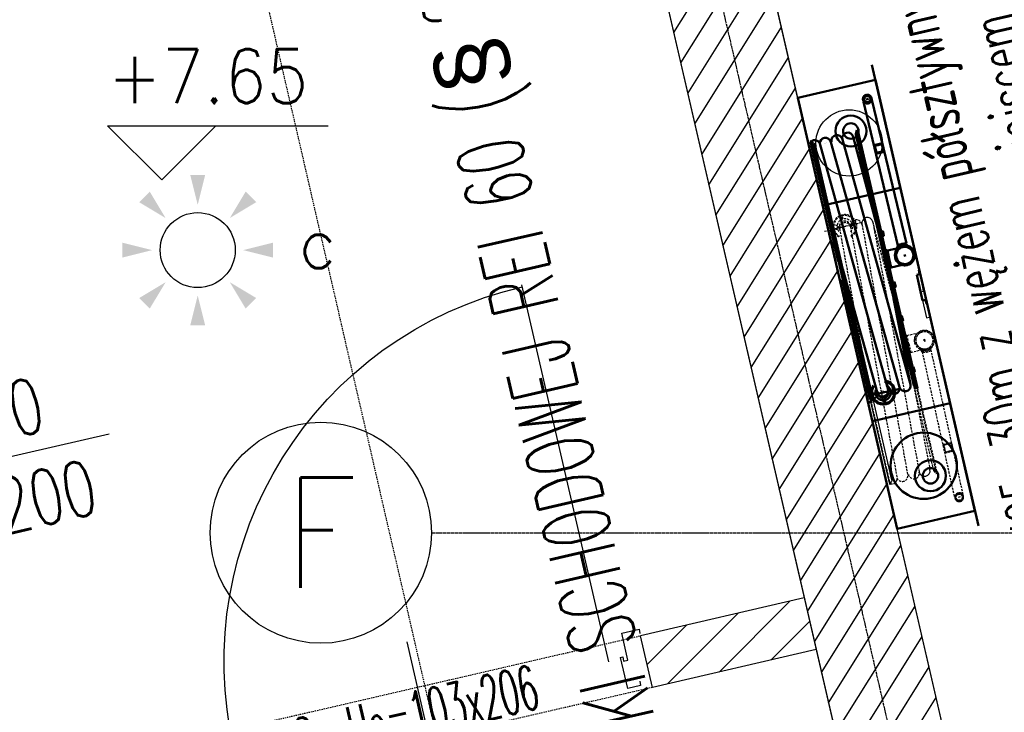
# Model space of a CAD drawing. Header units: millimetres. Extents: x 69081 to 158617, y -37521 to -9534.
# Tile 99 of 256: x 111709 to 111931, y -20404 to -20248. Entities that reach past the tile are written whole.
import ezdxf
from ezdxf.enums import TextEntityAlignment as Align

# ---------------------------------------------------------------- set-up
doc = ezdxf.new("R2010")
doc.units = ezdxf.units.MM
for name, pattern in [('DASHED', [0.75, 0.5, -0.25]), ('DO', [0.8, 0.6, -0.1, 0, -0.1]), ('DP', [0.5, 0.3, -0.2])]:
    doc.linetypes.add(name, pattern=pattern)
for name, color, linetype in [('0_oświetlenie', 7, 'Continuous'), ('A-----SZ', 8, 'Continuous'), ('A-OSI', 8, 'DO'), ('A-SCI', 7, 'Continuous'), ('AM DRZIW WEWN', 1, 'Continuous'), ('BA_drz', 7, 'Continuous'), ('BA_kot', 7, 'Continuous'), ('BA_okp', 2, 'Continuous'), ('BI_sym', 7, 'Continuous'), ('E_Oświetlenie - czujki ruchu', 3, 'Continuous'), ('E_Oświetlenie - Numer obwodu', 1, 'Continuous'), ('E_Oświetlenie - Opis', 4, 'Continuous'), ('F-BIL-OP', 3, 'Continuous'), ('HYDRANTY', 240, 'Continuous'), ('JS_DŹWIG', 8, 'Continuous'), ('JS_p.poż.', 240, 'Continuous'), ('JS_PODCIĄGI', 1, 'DP'), ('porta', 8, 'Continuous'), ('R-----OP', 1, 'Continuous'), ('R-----WY', 1, 'Continuous')]:
    doc.layers.add(name, color=color, linetype=linetype)
doc.layers.add('SB_OTWORY DRZWI', color=1, linetype='Continuous', lineweight=9)
doc.layers.get('R-----WY').off()
doc.styles.add('ROMANS', font='romans.shx', dxfattribs={"height": 1})
doc.styles.add('SIMPLEX', font='simplex', dxfattribs={"width": 0.85})

# ---------------------------------------------------------------- blocks, each defined once
blk = doc.blocks.new('EKOT1')
blk.add_lwpolyline([(-35, 35), (35, 35), (0, 0)], close=True)
at = {"style": 'ROMANS', "width": 0.9}
blk.add_attdef('POZIOM', (-35, 49.57), '', height=35, dxfattribs=at)
blk = doc.blocks.new('enr')
blk.add_circle((0, 0), 0.5)
at = {"style": 'ROMANS', "width": 0.85}
blk.add_attdef('NR', text='', height=0.5, dxfattribs=at).set_placement((0, 0), align=Align.MIDDLE_CENTER)
blk = doc.blocks.new('osie')
at = {"layer": 'A-OSI'}
for p, q in [((17389.65, -41379.07), (17986.94, -43966.21)), ((17717.4, -43202.43), (20818.3, -43202.43))]:
    blk.add_line(p, q, dxfattribs=at)
at = {"layer": 'BI_sym', "xscale": 50, "yscale": 50, "zscale": 50}
blk.add_blockref('enr', (17692.4, -43202.43), dxfattribs=at).add_auto_attribs({'NR': 'F'})
blk = doc.blocks.new('hp wnękowy z gaśnicą fit')
at = {"layer": 'HYDRANTY', "lineweight": 50}
for points in [[(61.6, -14.14, -0.053709), (61.86, -14.54), (62.36, -14.54)], [(61.61, -14.15, -0.053709), (61.87, -14.56), (62.37, -14.56)], [(61.61, -16.96, 0.053709), (61.87, -16.56), (62.37, -16.56)], [(61.62, -16.95, 0.053709), (61.88, -16.54), (62.37, -16.54)]]:
    blk.add_hatch(color=256, dxfattribs=at).paths.add_polyline_path(points)
for p, q in [((0, 0), (100, 0)), ((0, -18), (0, 0)), ((25, -18), (25, 0)), ((29.32, -0.93), (29.32, 0)), ((32.18, -0.93), (32.18, 0)), ((100, -18), (100, 0)), ((29.32, -0.93), (30.75, -0.93)), ((29.85, -0.73), (29.95, -0.56)), ((30.44, -1.07), (29.85, -0.73)), ((29.85, -0.73), (34.71, -0.73)), ((29.85, -0.73), (59.85, -0.73)), ((29.86, -0.93), (29.86, -1.28)), ((34.71, -0.56), (29.95, -0.56)), ((53.39, -0.56), (29.95, -0.56)), ((59.85, -1.21), (30.51, -1.21)), ((32.18, -0.93), (30.75, -0.93)), ((30.75, -7.65), (30.75, -1.33)), ((30.77, -2.08), (30.78, -1.33)), ((30.9, -2.54), (60, -1.21)), ((30.97, -2.08), (30.98, -1.33)), ((34.71, -1.21), (31.11, -1.21)), ((31.65, -0.93), (31.65, -1.28)), ((53.39, -0.19), (53.39, -0.62)), ((53.94, -0.16), (53.45, -0.16)), ((53.67, -0.66), (53.5, -0.66)), ((53.67, -0.21), (53.67, -0.61)), ((53.94, -0.66), (53.67, -0.66)), ((53.94, -0.16), (54.43, -0.16)), ((53.94, -0.66), (54.21, -0.66)), ((54.21, -0.21), (54.21, -0.61)), ((54.21, -0.66), (54.37, -0.66)), ((54.49, -0.19), (54.49, -0.62)), ((57.75, -0.56), (54.49, -0.56)), ((89.85, -0.73), (59.85, -0.73)), ((59.85, -1.21), (89.2, -1.21)), ((61.96, -0.56), (65.22, -0.56)), ((65.22, -0.19), (65.22, -0.62)), ((65.77, -0.16), (65.28, -0.16)), ((65.5, -0.66), (65.33, -0.66)), ((65.5, -0.21), (65.5, -0.61)), ((65.77, -0.66), (65.5, -0.66)), ((65.77, -0.16), (66.26, -0.16)), ((65.77, -0.66), (66.04, -0.66)), ((66.04, -0.21), (66.04, -0.61)), ((66.04, -0.66), (66.2, -0.66)), ((66.32, -0.19), (66.32, -0.62)), ((66.32, -0.56), (89.75, -0.56)), ((84.99, -0.56), (89.75, -0.56)), ((89.85, -0.73), (84.99, -0.73)), ((84.99, -1.21), (88.59, -1.21)), ((89.27, -1.07), (89.85, -0.73)), ((89.85, -0.73), (89.75, -0.56)), ((29, -3.81), (28.25, -3.8)), ((29.01, -3.61), (28.26, -3.6)), ((30.75, -4.08), (30.75, -3.58)), ((31.1, -5.02), (88.8, -2.54)), ((30.53, -5.58), (30.53, -6.33)), ((30.73, -5.58), (30.73, -6.33)), ((31.1, -7.71), (88.6, -5.02)), ((31.1, -10.21), (88.6, -7.71)), ((30.61, -10.95), (29.85, -11.38)), ((59.85, -10.91), (30.76, -10.91)), ((50.96, -10.91), (31.1, -10.21)), ((59.85, -10.91), (88.95, -10.91)), ((68.75, -10.91), (88.6, -10.21)), ((89.1, -10.95), (89.85, -11.38)), ((29.85, -11.38), (29.95, -11.56)), ((59.85, -11.38), (29.85, -11.38)), ((53.39, -11.56), (29.95, -11.56)), ((53.39, -11.92), (53.39, -11.49)), ((53.94, -11.96), (53.45, -11.96)), ((53.67, -11.46), (53.5, -11.46)), ((53.94, -11.46), (53.67, -11.46)), ((53.67, -11.91), (53.67, -11.51)), ((53.94, -11.46), (54.21, -11.46)), ((53.94, -11.96), (54.43, -11.96)), ((54.21, -11.46), (54.37, -11.46)), ((54.21, -11.91), (54.21, -11.51)), ((54.49, -11.92), (54.49, -11.49)), ((59.85, -11.56), (54.49, -11.56)), ((57.85, -11.56), (59.85, -11.56)), ((57.9, -11.56), (59.85, -11.56)), ((57.9, -11.96), (57.9, -15.56)), ((59.85, -11.96), (57.9, -11.96)), ((57.9, -13.12), (57.9, -13.12)), ((59.82, -11.16), (59.85, -11.16)), ((59.89, -11.16), (59.85, -11.16)), ((59.85, -11.38), (89.85, -11.38)), ((61.81, -11.56), (59.85, -11.56)), ((61.86, -11.56), (59.85, -11.56)), ((59.85, -11.56), (65.22, -11.56)), ((59.85, -11.96), (61.81, -11.96)), ((61.81, -11.96), (61.8, -15.56)), ((61.81, -13.12), (61.81, -13.12)), ((65.22, -11.92), (65.22, -11.49)), ((65.77, -11.96), (65.28, -11.96)), ((65.5, -11.46), (65.33, -11.46)), ((65.77, -11.46), (65.5, -11.46)), ((65.5, -11.91), (65.5, -11.51)), ((65.77, -11.46), (66.04, -11.46)), ((65.77, -11.96), (66.26, -11.96)), ((66.04, -11.46), (66.2, -11.46)), ((66.04, -11.91), (66.04, -11.51)), ((66.32, -11.92), (66.32, -11.49)), ((66.32, -11.56), (89.75, -11.56)), ((89.85, -11.38), (89.75, -11.56)), ((59.6, -15.56), (60.1, -15.56)), ((59.6, -15.56), (60.1, -15.56)), ((59.6, -15.56), (60.1, -15.56)), ((59.6, -15.56), (60.1, -15.56)), ((59.6, -15.56), (60.1, -15.56)), ((60.1, -15.56), (59.6, -15.56)), ((60.1, -15.56), (59.6, -15.56)), ((60.1, -15.56), (59.6, -15.56)), ((59.85, -15.81), (59.85, -15.31)), ((59.85, -15.81), (59.85, -15.31)), ((59.85, -15.81), (59.85, -15.31)), ((62.36, -14.54), (61.6, -14.14)), ((62.37, -14.56), (61.61, -14.15)), ((61.86, -14.54), (62.36, -14.54)), ((61.87, -14.56), (62.37, -14.56)), ((95.76, -14.24), (62.36, -14.54)), ((83.69, -14.62), (83.96, -14.35)), ((83.69, -14.35), (83.71, -16.35)), ((83.7, -14.9), (83.89, -14.7)), ((83.7, -15.19), (83.9, -14.98)), ((83.7, -15.47), (83.82, -15.35)), ((83.7, -15.75), (83.9, -15.55)), ((83.82, -15.35), (83.9, -15.27)), ((85.49, -14.53), (83.89, -14.55)), ((83.89, -14.55), (83.91, -16.15)), ((84.05, -14.55), (84.24, -14.34)), ((84.33, -14.54), (84.53, -14.34)), ((84.61, -14.54), (84.81, -14.34)), ((84.9, -14.54), (85.09, -14.34)), ((85.18, -14.54), (85.38, -14.33)), ((85.46, -14.53), (85.66, -14.33)), ((85.49, -14.53), (85.51, -16.13)), ((85.49, -14.78), (85.69, -14.58)), ((85.5, -15.07), (85.7, -14.87)), ((85.5, -15.35), (85.52, -15.33)), ((85.5, -15.63), (85.7, -15.43)), ((85.52, -15.33), (85.7, -15.15)), ((85.69, -14.33), (85.71, -16.33)), ((95.19, -15.25), (95.39, -15.25)), ((95.19, -15.27), (95.39, -15.27)), ((95.76, -14.24), (95.76, -14.35)), ((96.19, -15.49), (96.19, -14.99)), ((96.19, -15.49), (96.19, -14.99)), ((96.99, -15.24), (97.19, -15.23)), ((97.19, -15.23), (96.99, -15.24)), ((97.19, -15.23), (96.99, -15.23)), ((96.99, -15.23), (97.19, -15.23)), ((48.99, -17.19), (55, -17.19)), ((48.99, -17.19), (48.99, -17.87)), ((55, -17.19), (55, -17.87)), ((61.83, -16.62), (62.1, -16.56)), ((95.78, -16.24), (62.37, -16.54)), ((83.71, -16.03), (83.9, -15.83)), ((83.71, -16.32), (83.91, -16.12)), ((85.51, -16.13), (83.91, -16.15)), ((83.96, -16.35), (84.16, -16.15)), ((84.24, -16.34), (84.44, -16.14)), ((84.53, -16.34), (84.72, -16.14)), ((84.81, -16.34), (85.01, -16.14)), ((85.09, -16.34), (85.29, -16.14)), ((85.37, -16.33), (85.71, -16)), ((85.5, -15.92), (85.7, -15.71)), ((85.66, -16.33), (85.71, -16.28)), ((95.78, -16.15), (95.78, -16.24)), ((-3.5, -18), (103.5, -18)), ((48.99, -17.87), (48.1, -17.87)), ((48.1, -17.87), (48.1, -18)), ((55, -17.87), (55.89, -17.87)), ((55.89, -17.87), (55.89, -18))]:
    blk.add_line(p, q, dxfattribs=at)
for centre, radius in [((12.54, -9.02), 7.5), ((90, -10), 3.5), ((90, -10), 3.5), ((90, -10), 1.75), ((59.85, -15.56), 2.25), ((96.19, -15.24), 0.8), ((96.19, -15.24), 0.7)]:
    blk.add_circle(centre, radius, dxfattribs=at)
for centre, radius, start, end in [((30.75, -3.83), 2.7, 41.3769, 340.9252), ((30.75, -3.83), 2.5, 41.3769, 340.9252), ((30.75, -3.83), 1.75, 56.4083, 325.75), ((31.1, -1.31), 1.25, 155.8445, 260.7947), ((53.52, -0.41), 0.248, 52.1468, 121.0849), ((53.53, -0.45), 0.296, 109.9916, 118.2955), ((53.52, -0.41), 0.248, 238.9151, 307.8532), ((53.41, -0.13), 0.05, 289.9916, 0), ((53.94, -0.92), 0.76, 90.5076, 111.3081), ((53.94, 0.1), 0.76, 248.6919, 269.4924), ((53.93, -0.92), 0.76, 68.6919, 89.4924), ((53.93, 0.1), 0.76, 270.5076, 291.3081), ((54.36, -0.41), 0.248, 58.9151, 127.8532), ((54.36, -0.41), 0.248, 232.1468, 301.0849), ((54.47, -0.13), 0.05, 180, 250.0084), ((54.35, -0.45), 0.296, 61.7045, 70.0084), ((65.35, -0.41), 0.248, 52.1468, 121.0849), ((65.36, -0.45), 0.296, 109.9916, 118.2955), ((65.35, -0.41), 0.248, 238.9151, 307.8532), ((65.24, -0.13), 0.05, 289.9916, 0), ((65.77, -0.92), 0.76, 90.5076, 111.3081), ((65.77, 0.1), 0.76, 248.6919, 269.4924), ((65.76, -0.92), 0.76, 68.6919, 89.4924), ((65.76, 0.1), 0.76, 270.5076, 291.3081), ((66.19, -0.41), 0.248, 58.9151, 127.8532), ((66.19, -0.41), 0.248, 232.1468, 301.0849), ((66.3, -0.13), 0.05, 180, 250.0084), ((66.18, -0.45), 0.296, 61.7045, 70.0084), ((88.6, -1.31), 1.25, 279.2053, 27.3722), ((30.75, -3.83), 1.25, 69.6262, 270.3959), ((31.1, -3.77), 1.25, 99.2053, 270), ((31.1, -5.08), 1.25, 90, 90.7089), ((31.1, -2.58), 1.25, 269.2911, 270), ((88.6, -3.77), 1.25, 270, 80.7947), ((88.6, -5.08), 1.25, 89.2911, 90), ((88.6, -2.58), 1.25, 270, 270.7089), ((31.1, -6.46), 1.25, 90, 270), ((88.6, -6.46), 1.25, 270, 90), ((31.1, -8.96), 1.25, 90, 270), ((88.6, -8.96), 1.25, 270, 90), ((30.76, -11.21), 0.3, 90, 120), ((88.95, -11.21), 0.3, 60, 90), ((53.52, -11.7), 0.248, 52.1468, 121.0849), ((53.52, -11.71), 0.248, 238.9151, 307.8532), ((53.53, -11.66), 0.296, 241.7045, 250.0084), ((53.41, -11.99), 0.05, 0, 70.0084), ((53.94, -12.22), 0.76, 90.5076, 111.3081), ((53.94, -11.2), 0.76, 248.6919, 269.4924), ((53.93, -12.22), 0.76, 68.6919, 89.4924), ((53.93, -11.2), 0.76, 270.5076, 291.3081), ((54.36, -11.7), 0.248, 58.9151, 127.8532), ((54.36, -11.71), 0.248, 232.1468, 301.0849), ((54.47, -11.99), 0.05, 109.9916, 180), ((54.35, -11.66), 0.296, 289.9916, 298.2955), ((59.85, -15.56), 2.25, 90, 270), ((57.9, -11.72), 0.16, 90, 247.3402), ((57.8, -11.96), 0.1, 0, 67.3402), ((59.85, -15.56), 2.25, 270, 90), ((61.81, -11.72), 0.16, 292.6598, 90), ((61.91, -11.96), 0.1, 112.6598, 180), ((65.35, -11.7), 0.248, 52.1468, 121.0849), ((65.35, -11.71), 0.248, 238.9151, 307.8532), ((65.36, -11.66), 0.296, 241.7045, 250.0084), ((65.24, -11.99), 0.05, 0, 70.0084), ((65.77, -12.22), 0.76, 90.5076, 111.3081), ((65.77, -11.2), 0.76, 248.6919, 269.4924), ((65.76, -12.22), 0.76, 68.6919, 89.4924), ((65.76, -11.2), 0.76, 270.5076, 291.3081), ((66.19, -11.7), 0.248, 58.9151, 127.8532), ((66.19, -11.71), 0.248, 232.1468, 301.0849), ((66.3, -11.99), 0.05, 109.9916, 180), ((66.18, -11.66), 0.296, 289.9916, 298.2955), ((59.85, -15.56), 2.25, 150.1519, 270), ((59.85, -15.56), 1.95, 0.5401, 0.5), ((59.85, -15.56), 1.95, 90, 179.9599), ((59.85, -15.56), 1.95, 180, 270), ((59.85, -15.56), 1.95, 180.0401, 270), ((59.85, -15.56), 1.95, 0.0401, 90), ((59.85, -15.56), 2.25, 270, 29.8481), ((59.85, -15.56), 1.95, 270, 0), ((59.85, -15.56), 1.95, 270, 359.9599), ((62.27, -15.02), 0.227, 12.573, 192.573), ((62.28, -15.04), 0.227, 12.073, 192.073), ((62.33, -15.5), 0.227, 1.323, 181.323), ((62.33, -15.53), 0.227, 0.823, 180.823), ((59.85, -15.56), 2.7, 338.7973, 22.2027), ((59.85, -15.56), 2.7, 338.2973, 21.7027), ((96.19, -15.24), 0.988, 0.5, 181.2004), ((96.19, -15.25), 0.988, 178.1464, 358.8468), ((95.31, -15.11), 0.0939, 351.3186, 171.3186), ((95.31, -15.41), 0.0939, 190.3818, 10.3818), ((95.34, -14.96), 0.0939, 341.8449, 161.8449), ((95.35, -15.56), 0.0939, 199.8555, 19.8555), ((95.4, -14.83), 0.0939, 332.3712, 152.3712), ((95.48, -14.7), 0.0939, 322.8975, 142.8975), ((95.58, -14.59), 0.0939, 313.4238, 133.4238), ((95.69, -14.5), 0.0939, 303.9502, 123.9502), ((95.82, -14.43), 0.0939, 294.4765, 114.4765), ((95.96, -14.38), 0.0939, 285.0028, 105.0028), ((96.11, -14.35), 0.0939, 275.5291, 95.5291), ((96.25, -14.35), 0.0939, 266.0554, 86.0554), ((96.4, -14.37), 0.0939, 256.5817, 76.5817), ((96.54, -14.42), 0.0939, 247.1081, 67.1081), ((96.67, -14.49), 0.0939, 237.6344, 57.6344), ((96.79, -14.57), 0.0939, 228.1607, 48.1607), ((96.89, -14.68), 0.0939, 218.687, 38.687), ((96.97, -14.8), 0.0939, 209.2133, 29.2133), ((96.98, -15.67), 0.0939, 332.4871, 152.4871), ((97.03, -14.94), 0.0939, 199.7396, 19.7396), ((97.04, -15.53), 0.0939, 341.9608, 161.9608), ((97.07, -15.08), 0.0939, 190.266, 10.266), ((97.08, -15.39), 0.0939, 351.4345, 171.4345), ((62.15, -16.47), 0.227, 338.323, 158.323), ((62.15, -16.47), 0.227, 338.323, 158.323), ((62.16, -16.45), 0.227, 338.823, 158.823), ((62.16, -16.45), 0.227, 338.823, 158.823), ((62.29, -15.99), 0.227, 350.073, 170.073), ((62.29, -16.01), 0.227, 349.573, 169.573), ((95.41, -15.69), 0.0939, 209.3292, 29.3292), ((95.49, -15.81), 0.0939, 218.8029, 38.8029), ((95.6, -15.92), 0.0939, 228.2766, 48.2766), ((95.71, -16.01), 0.0939, 237.7503, 57.7503), ((95.85, -16.08), 0.0939, 247.2239, 67.2239), ((95.99, -16.12), 0.0939, 256.6976, 76.6976), ((96.13, -16.14), 0.0939, 266.1713, 86.1713), ((96.28, -16.14), 0.0939, 275.645, 95.645), ((96.42, -16.12), 0.0939, 285.1187, 105.1187), ((96.56, -16.06), 0.0939, 294.5924, 114.5924), ((96.69, -15.99), 0.0939, 304.066, 124.066), ((96.81, -15.9), 0.0939, 313.5397, 133.5397), ((96.91, -15.79), 0.0939, 323.0134, 143.0134)]:
    blk.add_arc(centre, radius, start, end, dxfattribs=at)
blk = doc.blocks.new('hp 25 zawieszany z gaśnicą fit')
at = {"layer": 'JS_p.poż.', "linetype": 'DASHED'}
for points in [[(38.39, -14.15, 0.053709), (38.13, -14.56), (37.63, -14.56)], [(38.4, -14.14, 0.053709), (38.14, -14.54), (37.64, -14.54)], [(38.38, -16.95, -0.053709), (38.12, -16.54), (37.63, -16.54)], [(38.39, -16.96, -0.053709), (38.13, -16.56), (37.63, -16.56)]]:
    blk.add_hatch(color=256, dxfattribs=at).paths.add_polyline_path(points)
at = {"layer": 'JS_p.poż.', "lineweight": 50}
for p, q in [((100, 0), (0, 0)), ((0, -18), (0, 0)), ((75, -18), (75, 0)), ((100, -18), (100, 0)), ((100, -18), (0, -18))]:
    blk.add_line(p, q, dxfattribs=at)
at = {"layer": 'JS_p.poż.', "linetype": 'DASHED'}
for p, q in [((67.82, -0.93), (67.82, 0)), ((69.25, 0.91), (69.25, -4.08)), ((70.68, -0.93), (70.68, 0)), ((10.15, -0.73), (10.25, -0.56)), ((10.73, -1.07), (10.15, -0.73)), ((10.15, -0.73), (15.01, -0.73)), ((10.15, -0.73), (40.15, -0.73)), ((15.01, -0.56), (10.25, -0.56)), ((15.01, -1.21), (11.41, -1.21)), ((33.68, -0.19), (33.68, -0.62)), ((34.23, -0.16), (33.74, -0.16)), ((33.96, -0.66), (33.8, -0.66)), ((33.96, -0.21), (33.96, -0.61)), ((34.23, -0.66), (33.96, -0.66)), ((34.23, -0.16), (34.72, -0.16)), ((34.23, -0.66), (34.5, -0.66)), ((34.5, -0.21), (34.5, -0.61)), ((34.5, -0.66), (34.67, -0.66)), ((34.78, -0.19), (34.78, -0.62)), ((38.04, -0.56), (34.78, -0.56)), ((69.1, -2.54), (40, -1.21)), ((70.15, -0.73), (40.15, -0.73)), ((42.25, -0.56), (45.51, -0.56)), ((45.51, -0.19), (45.51, -0.62)), ((46.06, -0.16), (45.57, -0.16)), ((45.79, -0.66), (45.63, -0.66)), ((45.79, -0.21), (45.79, -0.61)), ((46.06, -0.66), (45.79, -0.66)), ((46.06, -0.16), (46.55, -0.16)), ((46.06, -0.66), (46.33, -0.66)), ((46.33, -0.21), (46.33, -0.61)), ((46.33, -0.66), (46.5, -0.66)), ((46.61, -0.19), (46.61, -0.62)), ((65.29, -0.56), (70.05, -0.56)), ((70.15, -0.73), (65.29, -0.73)), ((65.29, -1.21), (68.89, -1.21)), ((67.82, -0.93), (69.25, -0.93)), ((68.35, -0.93), (68.35, -1.28)), ((69.03, -2.08), (69.02, -1.33)), ((69.23, -2.08), (69.22, -1.33)), ((70.68, -0.93), (69.25, -0.93)), ((69.25, -7.65), (69.25, -1.33)), ((69.56, -1.07), (70.15, -0.73)), ((70.15, -0.73), (70.05, -0.56)), ((70.14, -0.93), (70.14, -1.28)), ((68.9, -5.02), (11.2, -2.54)), ((69.25, -4.08), (69.25, -3.58)), ((70.99, -3.61), (71.74, -3.6)), ((71, -3.81), (71.75, -3.8)), ((68.9, -7.71), (11.4, -5.02)), ((69.27, -5.58), (69.27, -6.33)), ((69.47, -5.58), (69.47, -6.33)), ((68.9, -10.21), (11.4, -7.71)), ((10.9, -10.95), (10.15, -11.38)), ((40.15, -10.91), (11.05, -10.91)), ((31.25, -10.91), (11.4, -10.21)), ((40.15, -10.91), (69.24, -10.91)), ((49.04, -10.91), (68.9, -10.21)), ((69.39, -10.95), (70.15, -11.38)), ((10.15, -11.38), (10.25, -11.56)), ((40.15, -11.38), (10.15, -11.38)), ((33.68, -11.56), (10.25, -11.56)), ((33.68, -11.92), (33.68, -11.49)), ((34.23, -11.96), (33.74, -11.96)), ((33.96, -11.46), (33.8, -11.46)), ((34.23, -11.46), (33.96, -11.46)), ((33.96, -11.91), (33.96, -11.51)), ((34.23, -11.46), (34.5, -11.46)), ((34.23, -11.96), (34.72, -11.96)), ((34.5, -11.46), (34.67, -11.46)), ((34.5, -11.91), (34.5, -11.51)), ((34.78, -11.92), (34.78, -11.49)), ((40.15, -11.56), (34.78, -11.56)), ((38.14, -11.56), (40.15, -11.56)), ((38.19, -11.56), (40.15, -11.56)), ((38.19, -11.96), (38.2, -15.56)), ((40.15, -11.96), (38.19, -11.96)), ((38.19, -13.12), (38.19, -13.12)), ((40.11, -11.16), (40.15, -11.16)), ((40.18, -11.16), (40.15, -11.16)), ((40.15, -11.38), (70.15, -11.38)), ((42.1, -11.56), (40.15, -11.56)), ((42.15, -11.56), (40.15, -11.56)), ((40.15, -11.56), (45.51, -11.56)), ((40.15, -11.96), (42.1, -11.96)), ((42.1, -11.96), (42.1, -15.56)), ((42.1, -13.12), (42.1, -13.12)), ((45.51, -11.92), (45.51, -11.49)), ((46.06, -11.96), (45.57, -11.96)), ((45.79, -11.46), (45.63, -11.46)), ((46.06, -11.46), (45.79, -11.46)), ((45.79, -11.91), (45.79, -11.51)), ((46.06, -11.46), (46.33, -11.46)), ((46.06, -11.96), (46.55, -11.96)), ((46.33, -11.46), (46.5, -11.46)), ((46.33, -11.91), (46.33, -11.51)), ((46.61, -11.92), (46.61, -11.49)), ((46.61, -11.56), (70.05, -11.56)), ((70.15, -11.38), (70.05, -11.56)), ((3.01, -15.24), (2.81, -15.23)), ((2.81, -15.23), (3.01, -15.24)), ((2.81, -15.23), (3.01, -15.23)), ((3.01, -15.23), (2.81, -15.23)), ((3.81, -15.49), (3.81, -14.99)), ((3.81, -15.49), (3.81, -14.99)), ((4.24, -14.24), (37.64, -14.54)), ((4.24, -14.24), (4.24, -14.35)), ((4.81, -15.25), (4.61, -15.25)), ((4.81, -15.27), (4.61, -15.27)), ((14.31, -14.33), (14.29, -16.33)), ((14.5, -15.07), (14.3, -14.87)), ((14.48, -15.33), (14.3, -15.15)), ((14.5, -15.63), (14.3, -15.43)), ((14.51, -14.78), (14.31, -14.58)), ((14.54, -14.53), (14.34, -14.33)), ((14.5, -15.35), (14.48, -15.33)), ((14.51, -14.53), (14.49, -16.13)), ((14.51, -14.53), (16.11, -14.55)), ((14.82, -14.54), (14.62, -14.33)), ((15.1, -14.54), (14.91, -14.34)), ((15.39, -14.54), (15.19, -14.34)), ((15.67, -14.54), (15.47, -14.34)), ((15.95, -14.55), (15.76, -14.34)), ((16.31, -14.62), (16.04, -14.35)), ((16.11, -14.55), (16.09, -16.15)), ((16.3, -15.19), (16.1, -14.98)), ((16.18, -15.35), (16.1, -15.27)), ((16.3, -15.75), (16.1, -15.55)), ((16.3, -14.9), (16.11, -14.7)), ((16.3, -15.47), (16.18, -15.35)), ((16.31, -14.35), (16.29, -16.35)), ((37.63, -14.56), (38.39, -14.15)), ((38.13, -14.56), (37.63, -14.56)), ((37.64, -14.54), (38.4, -14.14)), ((38.14, -14.54), (37.64, -14.54)), ((40.4, -15.56), (39.9, -15.56)), ((40.4, -15.56), (39.9, -15.56)), ((40.4, -15.56), (39.9, -15.56)), ((40.4, -15.56), (39.9, -15.56)), ((40.4, -15.56), (39.9, -15.56)), ((39.9, -15.56), (40.4, -15.56)), ((39.9, -15.56), (40.4, -15.56)), ((39.9, -15.56), (40.4, -15.56)), ((40.15, -15.81), (40.15, -15.31)), ((40.15, -15.81), (40.15, -15.31)), ((40.15, -15.81), (40.15, -15.31)), ((4.22, -16.15), (4.22, -16.24)), ((4.22, -16.24), (37.63, -16.54)), ((14.63, -16.33), (14.29, -16)), ((14.34, -16.33), (14.29, -16.28)), ((14.5, -15.92), (14.3, -15.71)), ((14.49, -16.13), (16.09, -16.15)), ((14.91, -16.34), (14.71, -16.14)), ((15.19, -16.34), (14.99, -16.14)), ((15.47, -16.34), (15.28, -16.14)), ((15.76, -16.34), (15.56, -16.14)), ((16.04, -16.35), (15.84, -16.15)), ((16.29, -16.32), (16.09, -16.12)), ((16.29, -16.03), (16.1, -15.83)), ((37.73, -17.51), (37.73, -17.51)), ((38.17, -16.62), (37.9, -16.56)), ((42.57, -17.51), (42.57, -17.51))]:
    blk.add_line(p, q, dxfattribs=at)
at = {"layer": 'JS_p.poż.'}
for p, q in [((33.68, -0.56), (10.25, -0.56)), ((40.15, -1.21), (10.8, -1.21)), ((40.15, -1.21), (69.49, -1.21)), ((46.61, -0.56), (70.05, -0.56)), ((51.01, -17.19), (45, -17.19)), ((45, -17.19), (45, -17.87)), ((51.01, -17.19), (51.01, -17.87)), ((45, -17.87), (44.11, -17.87)), ((44.11, -17.87), (44.11, -18)), ((51.01, -17.87), (51.9, -17.87)), ((51.9, -17.87), (51.9, -18))]:
    blk.add_line(p, q, dxfattribs=at)
blk.add_circle((87.46, -9.02), 7.5, dxfattribs=at)
at = {"layer": 'JS_p.poż.', "lineweight": 50}
for radius in [3.5, 3.5, 1.75]:
    blk.add_circle((10, -10), radius, dxfattribs=at)
at = {"layer": 'JS_p.poż.', "linetype": 'DASHED'}
for centre, radius in [((40.15, -15.56), 2.25), ((3.81, -15.24), 0.8), ((3.81, -15.24), 0.7)]:
    blk.add_circle(centre, radius, dxfattribs=at)
for centre, radius, start, end in [((11.4, -1.31), 1.25, 152.6278, 260.7947), ((33.81, -0.41), 0.248, 52.1468, 121.0849), ((33.82, -0.45), 0.296, 109.9916, 118.2955), ((33.81, -0.41), 0.248, 238.9151, 307.8532), ((33.7, -0.13), 0.05, 289.9916, 0), ((34.24, -0.92), 0.76, 90.5076, 111.3081), ((34.24, 0.1), 0.76, 248.6919, 269.4924), ((34.23, -0.92), 0.76, 68.6919, 89.4924), ((34.23, 0.1), 0.76, 270.5076, 291.3081), ((34.65, -0.41), 0.248, 58.9151, 127.8532), ((34.65, -0.41), 0.248, 232.1468, 301.0849), ((34.76, -0.13), 0.05, 180, 250.0084), ((34.64, -0.45), 0.296, 61.7045, 70.0084), ((45.64, -0.41), 0.248, 52.1468, 121.0849), ((45.65, -0.45), 0.296, 109.9916, 118.2955), ((45.64, -0.41), 0.248, 238.9151, 307.8532), ((45.53, -0.13), 0.05, 289.9916, 0), ((46.07, -0.92), 0.76, 90.5076, 111.3081), ((46.07, 0.1), 0.76, 248.6919, 269.4924), ((46.06, -0.92), 0.76, 68.6919, 89.4924), ((46.06, 0.1), 0.76, 270.5076, 291.3081), ((46.48, -0.41), 0.248, 58.9151, 127.8532), ((46.48, -0.41), 0.248, 232.1468, 301.0849), ((46.59, -0.13), 0.05, 180, 250.0084), ((46.47, -0.45), 0.296, 61.7045, 70.0084), ((69.25, -3.83), 2.7, 199.0748, 138.6231), ((69.25, -3.83), 2.5, 199.0748, 138.6231), ((69.25, -3.83), 1.75, 214.25, 123.5917), ((68.9, -1.31), 1.25, 279.2053, 24.1555), ((11.4, -3.77), 1.25, 99.2053, 270), ((11.4, -5.08), 1.25, 90, 90.7089), ((11.4, -2.58), 1.25, 269.2911, 270), ((69.25, -3.83), 1.25, 269.6041, 110.3738), ((68.9, -3.77), 1.25, 270, 80.7947), ((68.9, -5.08), 1.25, 89.2911, 90), ((68.9, -2.58), 1.25, 270, 270.7089), ((11.4, -6.46), 1.25, 90, 270), ((68.9, -6.46), 1.25, 270, 90), ((11.05, -11.21), 0.3, 90, 120), ((69.24, -11.21), 0.3, 60, 90), ((33.81, -11.7), 0.248, 52.1468, 121.0849), ((33.81, -11.71), 0.248, 238.9151, 307.8532), ((33.82, -11.66), 0.296, 241.7045, 250.0084), ((33.7, -11.99), 0.05, 0, 70.0084), ((34.24, -12.22), 0.76, 90.5076, 111.3081), ((34.24, -11.2), 0.76, 248.6919, 269.4924), ((34.23, -12.22), 0.76, 68.6919, 89.4924), ((34.23, -11.2), 0.76, 270.5076, 291.3081), ((34.65, -11.7), 0.248, 58.9151, 127.8532), ((34.65, -11.71), 0.248, 232.1468, 301.0849), ((34.76, -11.99), 0.05, 109.9916, 180), ((34.64, -11.66), 0.296, 289.9916, 298.2955), ((40.15, -15.56), 2.25, 90, 270), ((38.19, -11.72), 0.16, 90, 247.3402), ((38.09, -11.96), 0.1, 0, 67.3402), ((40.15, -15.56), 2.25, 270, 90), ((42.1, -11.72), 0.16, 292.6598, 90), ((42.2, -11.96), 0.1, 112.6598, 180), ((45.64, -11.7), 0.248, 52.1468, 121.0849), ((45.64, -11.71), 0.248, 238.9151, 307.8532), ((45.65, -11.66), 0.296, 241.7045, 250.0084), ((45.53, -11.99), 0.05, 0, 70.0084), ((46.07, -12.22), 0.76, 90.5076, 111.3081), ((46.07, -11.2), 0.76, 248.6919, 269.4924), ((46.06, -12.22), 0.76, 68.6919, 89.4924), ((46.06, -11.2), 0.76, 270.5076, 291.3081), ((46.48, -11.7), 0.248, 58.9151, 127.8532), ((46.48, -11.71), 0.248, 232.1468, 301.0849), ((46.59, -11.99), 0.05, 109.9916, 180), ((46.47, -11.66), 0.296, 289.9916, 298.2955), ((3.81, -15.24), 0.988, 358.7996, 179.5), ((3.81, -15.25), 0.988, 181.1532, 1.8536), ((2.92, -15.39), 0.0939, 8.5655, 188.5655), ((2.93, -15.08), 0.0939, 169.734, 349.734), ((2.96, -15.53), 0.0939, 18.0392, 198.0392), ((2.97, -14.94), 0.0939, 160.2604, 340.2604), ((3.02, -15.67), 0.0939, 27.5129, 207.5129), ((3.03, -14.8), 0.0939, 150.7867, 330.7867), ((3.11, -14.68), 0.0939, 141.313, 321.313), ((3.21, -14.57), 0.0939, 131.8393, 311.8393), ((3.33, -14.49), 0.0939, 122.3656, 302.3656), ((3.46, -14.42), 0.0939, 112.8919, 292.8919), ((3.6, -14.37), 0.0939, 103.4183, 283.4183), ((3.75, -14.35), 0.0939, 93.9446, 273.9446), ((3.89, -14.35), 0.0939, 84.4709, 264.4709), ((4.04, -14.38), 0.0939, 74.9972, 254.9972), ((4.18, -14.43), 0.0939, 65.5235, 245.5235), ((4.31, -14.5), 0.0939, 56.0498, 236.0498), ((4.42, -14.59), 0.0939, 46.5762, 226.5762), ((4.52, -14.7), 0.0939, 37.1025, 217.1025), ((4.6, -14.83), 0.0939, 27.6288, 207.6288), ((4.66, -14.96), 0.0939, 18.1551, 198.1551), ((4.65, -15.56), 0.0939, 160.1445, 340.1445), ((4.69, -15.41), 0.0939, 169.6182, 349.6182), ((4.69, -15.11), 0.0939, 8.6814, 188.6814), ((40.15, -15.56), 2.7, 157.7973, 201.2027), ((40.15, -15.56), 2.7, 158.2973, 201.7027), ((37.67, -15.5), 0.227, 358.677, 178.677), ((37.67, -15.53), 0.227, 359.177, 179.177), ((37.72, -15.04), 0.227, 347.927, 167.927), ((37.73, -15.02), 0.227, 347.427, 167.427), ((40.15, -15.56), 2.25, 150.1519, 270), ((40.15, -15.56), 1.95, 179.5, 179.4599), ((40.15, -15.56), 1.95, 90, 179.9599), ((40.15, -15.56), 1.95, 180, 270), ((40.15, -15.56), 1.95, 180.0401, 270), ((40.15, -15.56), 1.95, 0.0401, 90), ((40.15, -15.56), 2.25, 270, 29.8481), ((40.15, -15.56), 1.95, 270, 0), ((40.15, -15.56), 1.95, 270, 359.9599), ((3.09, -15.79), 0.0939, 36.9866, 216.9866), ((3.19, -15.9), 0.0939, 46.4603, 226.4603), ((3.31, -15.99), 0.0939, 55.934, 235.934), ((3.44, -16.06), 0.0939, 65.4076, 245.4076), ((3.58, -16.12), 0.0939, 74.8813, 254.8813), ((3.72, -16.14), 0.0939, 84.355, 264.355), ((3.87, -16.14), 0.0939, 93.8287, 273.8287), ((4.01, -16.12), 0.0939, 103.3024, 283.3024), ((4.15, -16.08), 0.0939, 112.7761, 292.7761), ((4.29, -16.01), 0.0939, 122.2497, 302.2497), ((4.4, -15.92), 0.0939, 131.7234, 311.7234), ((4.51, -15.81), 0.0939, 141.1971, 321.1971), ((4.59, -15.69), 0.0939, 150.6708, 330.6708), ((37.71, -15.99), 0.227, 9.927, 189.927), ((37.71, -16.01), 0.227, 10.427, 190.427), ((37.84, -16.45), 0.227, 21.177, 201.177), ((37.84, -16.45), 0.227, 21.177, 201.177), ((37.85, -16.47), 0.227, 21.677, 201.677), ((37.85, -16.47), 0.227, 21.677, 201.677)]:
    blk.add_arc(centre, radius, start, end, dxfattribs=at)
at = {"layer": 'JS_p.poż.'}
for centre, start, end in [((11.4, -8.96), 90, 270), ((68.9, -8.96), 270, 90)]:
    blk.add_arc(centre, 1.25, start, end, dxfattribs=at)
blk = doc.blocks.new('PRZEKROJE')
at = {"layer": 'R-----OP', "color": 121, "linetype": 'DP'}
blk.add_line((18791.92, -35480.04), (18450.15, -33999.67), dxfattribs=at)
blk = doc.blocks.new('dr1h901')
at = {"color": 0}
blk.add_line((-0.5, 0), (-0.5, 1.005), dxfattribs=at)
at = {"color": 1}
blk.add_line((0, 0.1689), (0, -0.2655), dxfattribs=at)
blk.add_arc((-0.5, 0), 1, 0, 90, dxfattribs=at)
blk = doc.blocks.new('A$Cf85abbde')
at = {"layer": 'A-SCI', "color": 4}
for p, q in [((12, 103), (0, 103)), ((12, 0), (0, 0))]:
    blk.add_line(p, q, dxfattribs=at)
at = {"layer": 'JS_PODCIĄGI', "lineweight": -3}
for p, q in [((0, 0), (0, 103)), ((12, 103), (12, 0))]:
    blk.add_line(p, q, dxfattribs=at)
at = {"layer": 'AM DRZIW WEWN', "insert": (0.83, 21.87), "char_height": 10, "width": 61.9698, "attachment_point": 1, "rotation": 90, "style": 'ROMANS'}
blk.add_mtext('{\\W0.5;SoxHo=103x206}', dxfattribs=at)
blk = doc.blocks.new('Czujka ruchu 360')
at = {"layer": 'E_Oświetlenie - czujki ruchu'}
blk.add_circle((0, 0), 11.31, dxfattribs=at)
for points in [[(0, 13.68), (-2.25, 22.68), (2.25, 22.68), (-2.25, 22.68)], [(-9.67, 9.67), (-17.63, 14.45), (-14.45, 17.63), (-17.63, 14.45)], [(9.67, 9.67), (17.63, 14.45), (14.45, 17.63), (17.63, 14.45)], [(-13.68, 0), (-22.68, -2.25), (-22.68, 2.25), (-22.68, -2.25)], [(13.68, 0), (22.68, -2.25), (22.68, 2.25), (22.68, -2.25)], [(-9.67, -9.67), (-14.45, -17.63), (-17.63, -14.45), (-14.45, -17.63)], [(9.67, -9.67), (14.45, -17.63), (17.63, -14.45), (14.45, -17.63)], [(0, -13.68), (-2.25, -22.68), (2.25, -22.68), (-2.25, -22.68)]]:
    blk.add_solid(points, dxfattribs=at)
at = {"layer": 'E_Oświetlenie - Numer obwodu', "style": 'SIMPLEX'}
blk.add_attdef('OBWÓD', text='', height=15, dxfattribs=at).set_placement((0, -42.53), align=Align.CENTER)
at = {"layer": 'E_Oświetlenie - Opis', "style": 'SIMPLEX'}
for tag, p in [('SYMBOL', (-34.22, 26.89)), ('OPIS1', (26.83, -1.12))]:
    blk.add_attdef(tag, p, '', height=15, dxfattribs=at)

msp = doc.modelspace()

# ---------------------------------------------------------------- hatches: boundary and pattern name
at = {"layer": 'A-----SZ'}
h = msp.add_hatch(dxfattribs=at)
h.set_pattern_fill('ANSI31', color=256, scale=2)
h.set_pattern_definition([(45, (77711.0075, 10690.476), (-4.4901281, 4.4901281), [])])
h.paths.add_polyline_path([(111888.9393, -20390.0413), (111886.2398, -20378.3488), (111849.2138, -20386.897), (111851.9132, -20398.5894)])
h.paths.add_polyline_path([(111730.1686, -20578.0762), (111741.8611, -20575.3768), (111708.6808, -20431.6572), (111751.5531, -20421.7594), (111748.8537, -20410.0669), (111694.2889, -20422.6642)])
at = {"layer": 'JS_p.poż.'}
h = msp.add_hatch(dxfattribs=at)
h.set_pattern_fill('ANSI31', color=256, scale=40, angle=13, style=0)
h.set_pattern_definition([(58, (87990.9954, -11634.6225), (-4.2402405, 2.6495963), [])])
h.paths.add_polyline_path([(111873.2951, -20215.5892), (111849.9102, -20220.9881), (111922.1195, -20533.7608), (111945.5044, -20528.362)])
h.paths.add_polyline_path([(111812.7933, -20060.217), (111836.1782, -20054.8182), (111828.5299, -20021.6896), (111810.5438, -20050.4733)])

# ---------------------------------------------------------------- linework, layer by layer
msp.add_lwpolyline([(111556.6836, -18844.1938), (111703.244, -18807.7598), (111981.0586, -20011.1069), (112126.2397, -19977.5892), (112217.3915, -20376.0176), (113845.1415, -20376.0176), (113845.1415, -18660.5941), (113996.1415, -18660.5941), (113996.1415, -20536.5941), (111947.4049, -20536.5941), (111556.4636, -18843.6979)])
at = {"layer": 'A-SCI', "color": 4}
msp.add_line((111849.9102, -20220.9881), (111922.1195, -20533.7608), dxfattribs=at)
at = {"layer": 'A-SCI', "color": 5}
for p, q in [((111886.2398, -20378.3488), (111849.2138, -20386.897)), ((111851.9132, -20398.5894), (111849.2138, -20386.897)), ((111888.9393, -20390.0413), (111851.9132, -20398.5894))]:
    msp.add_line(p, q, dxfattribs=at)
at = {"layer": 'A-SCI', "color": 4}
for points in [[(111884.7676, -20265.2821), (111873.2951, -20215.5892)], [(111849.9102, -20220.9881), (111922.1195, -20533.7608)], [(111988.6415, -20536.5941), (111947.4049, -20536.5941), (111907.2627, -20362.7191)]]:
    msp.add_lwpolyline(points, dxfattribs=at)
at = {"layer": 'BA_kot'}
msp.add_lwpolyline([(111753.2637, -20271.5929), (111778.645, -20271.5929)], dxfattribs=at)
at = {"layer": 'BA_okp', "color": 4}
msp.add_lwpolyline([(111902.3063, -20261.233), (111884.7676, -20265.2821), (111907.2627, -20362.7191), (111924.8014, -20358.67)], dxfattribs=at)
at = {"layer": 'JS_DŹWIG', "color": 1}
msp.add_line((111672.3587, -20354.3464), (111729.1309, -20341.2395), dxfattribs=at)
at = {"layer": 'porta'}
msp.add_lwpolyline([(111849.0274, -20397.203), (111849.2523, -20398.1774), (111846.3292, -20398.8523), (111844.6983, -20391.7881), (111845.1855, -20391.6756), (111845.4104, -20392.65), (111846.3848, -20392.425), (111844.9789, -20386.3352), (111848.8764, -20385.4354), (111848.8764, -20385.4354), (111849.1013, -20386.4098)], dxfattribs=at)

# ---------------------------------------------------------------- block references
at = {"layer": '0_oświetlenie'}
ref = msp.add_blockref('Czujka ruchu 360', (111749.1329, -20299.7059, 105.6527), dxfattribs=dict(at, xscale=0.75, yscale=0.75, zscale=0.75))
ref.add_attrib('OPIS1', 'c', (111771.9194, -20303.7714, 105.6527), dxfattribs={"layer": 'E_Oświetlenie - Opis', "height": 11.25, "style": 'SIMPLEX'})
at = {"layer": 'A-SCI', "color": 4}
msp.add_blockref('osie', (94084.5456, 22838.835), dxfattribs=at)
at = {"layer": 'BA_drz', "xscale": 87.00000000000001, "yscale": -87, "zscale": -87, "rotation": 192.9999999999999}
msp.add_blockref('dr1h901', (111799.7076, -20402.5626), dxfattribs=at)
at = {"layer": 'BA_kot', "xscale": 0.3499999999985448, "yscale": 0.3499999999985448, "zscale": 0.3499999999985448}
msp.add_blockref('EKOT1', (111741.0137, -20283.8429), dxfattribs=at).add_auto_attribs({'POZIOM': '+7.65'})
at = {"layer": 'F-BIL-OP', "rotation": 102.9999999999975}
msp.add_blockref('hp 25 zawieszany z gaśnicą fit', (111907.2627, -20362.7191), dxfattribs=at)
at = {"layer": 'HYDRANTY', "rotation": 103.0000000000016}
msp.add_blockref('hp wnękowy z gaśnicą fit', (111907.2627, -20362.7191), dxfattribs=at)
at = {"layer": 'R-----WY'}
msp.add_blockref('PRZEKROJE', (93259.4635, 13995.1786), dxfattribs=at)
at = {"layer": 'SB_OTWORY DRZWI', "rotation": 283.0000000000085}
msp.add_blockref('A$Cf85abbde', (111748.8537, -20410.0669), dxfattribs=at)

# ---------------------------------------------------------------- texts
at = {"layer": 'JS_p.poż.', "ltscale": 0.02, "insert": (111858.4229, -20498.2495), "char_height": 15, "width": 377.271032, "attachment_point": 1, "rotation": 103, "style": 'ROMANS'}
msp.add_mtext('{\\W0.6;OBUDOWA KLATKI SCHODOWEJ REI 60 (\\fArial|b0|i0|c238|p34;\\W1;§\\fMS Shell Dlg 2|b0|i0|c238|p0;\\H0.70832x; \\Fromans|c238;\\H1.4118x;\\W0.6;245 warunków technicznych)}', dxfattribs=at)
at = {"layer": 'JS_p.poż.', "insert": (111942.2716, -20403.8755), "char_height": 30, "width": 202.318208, "attachment_point": 1, "rotation": 103.000001, "style": 'ROMANS'}
msp.add_mtext('\\pxse0.33333;{\\H0.33333x;\\W0.6;H p.poż. ∅25-30m z wężem półsztywnym (30+3m), zawieszany FIT, z miejscem na gaśnicę, 100x75x18cm, spód 70cm \\H3.0001x; }', dxfattribs=at)
at = {"layer": 'R-----OP', "insert": (111697.8534, -20331.6145), "char_height": 12.5, "width": 134.656338, "attachment_point": 1, "rotation": 13, "style": 'ROMANS'}
msp.add_mtext('\\pxql;{\\W0.7;90\\P200}', dxfattribs=at)

doc.saveas('drawing.dxf')
